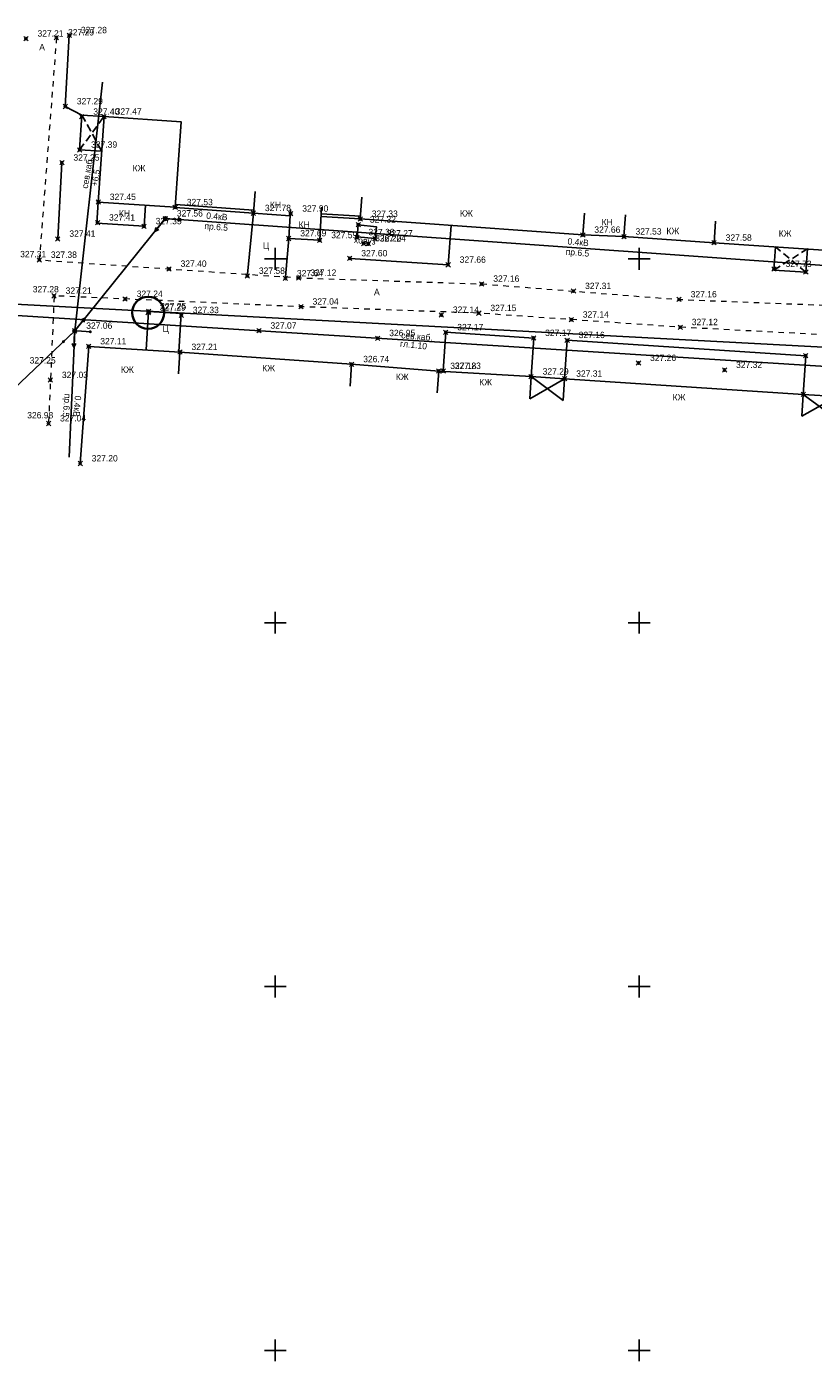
# Model space of a CAD drawing. Header units: metres. Extents: x 707528 to 709248, y 4308395 to 4311045.
# Tile 99 of 104: x 708394 to 708502, y 4310594 to 4310777. Entities that reach past the tile are written whole.
import ezdxf

# ---------------------------------------------------------------- set-up
doc = ezdxf.new("R2010")
doc.units = ezdxf.units.M
doc.header["$LTSCALE"] = 0.5
doc.header["$PDMODE"] = 35
doc.header["$PDSIZE"] = 0.3
for name, pattern in [('Auto_Street_NotBorder_Line_m1', [3, 1.5, -1.5]), ('ДОРОГИ_СТРОЯЩ', [9, 8, -1]), ('НАВЕС_ОПОРЫ', [3, 2, -1])]:
    doc.linetypes.add(name, pattern=pattern)
for name, color, linetype in [('(001) Сетка', 92, 'Continuous'), ('(004) Точки рельефа', 7, 'Continuous'), ('(007) Здания', 7, 'Continuous'), ('(017) Канализация', 33, 'KANALIS_K_1'), ('(019) Связь', 3, 'ИК_КАБ_СВЯЗИ'), ('(022) Возд. Линии', 7, 'Continuous'), ('(025) Дорога', 7, 'Continuous'), ('(027) Гидрография', 7, 'Continuous'), ('(040) Ограда', 7, 'Continuous')]:
    doc.layers.add(name, color=color, linetype=linetype)
doc.layers.add('AUTO#_ROADS_EXIST_L', color=7, linetype='Continuous', lineweight=15, true_color=0x000000)
doc.styles.add('BM-431', font='txt')
doc.styles.add('D-431', font='txt')
doc.styles.add('P-131', font='txt')
doc.styles.get("Standard").update_dxf_attribs({"font": 'txt.shx'})
doc.linetypes.add('KANALIS_K_1', pattern='A,1,[">",Standard,S=1.8,R=0,X=-0.9,Y=-0.9],3,-1,["К",Standard,S=1.8,R=0,X=-0.9,Y=-0.9],-1,10', length=16)
doc.linetypes.add('ИК_КАБ_СВЯЗИ', pattern='A,4,["o",Standard,S=0.5,R=0,X=0,Y=-0.125],4,-2', length=10)
doc.linetypes.add('ОГРАДА_ГЛИН', pattern='A,4,["|",Standard,S=0.8,R=0,X=0,Y=-0.8],0.5,["|",Standard,S=0.8,R=0,X=0,Y=-0.8],3.5', length=8)
doc.linetypes.add('ОГРАДА_М_1М', pattern='A,2.5,["о",Standard,S=1,R=0,X=0,Y=-0.35],0.5,["0",Standard,S=0.5,R=0,X=-0.3,Y=-0.25],2.5', length=5.5)

# ---------------------------------------------------------------- blocks, each defined once
blk = doc.blocks.new('S1')
at = {"layer": '(022) Возд. Линии'}
for p, q in [((-2, 0), (-1.5, 0.25)), ((-2, 0), (-1.5, -0.25)), ((0, 0), (-2, 0))]:
    blk.add_line(p, q, dxfattribs=at)
blk = doc.blocks.new('S2')
at = {"layer": '(022) Возд. Линии'}
for p, q in [((0, 0), (2, 0)), ((2, 0), (1.5, 0.25)), ((2, 0), (1.5, -0.25))]:
    blk.add_line(p, q, dxfattribs=at)
blk = doc.blocks.new('SS')
at = {"layer": '(022) Возд. Линии'}
blk.add_circle((0, 0), 0.25, dxfattribs=at)
blk = doc.blocks.new('sv')
at = {"layer": '(022) Возд. Линии'}
blk.add_circle((0, 0), 0.25, dxfattribs=at)
blk = doc.blocks.new('s3')
at = {"layer": '(022) Возд. Линии'}
h = blk.add_hatch(dxfattribs=at)
h.set_pattern_fill('ANSI31', color=256, scale=0.01, angle=180, style=0)
h.set_pattern_definition([(225, (0.1, 0), (0.02245064, -0.02245064), [])])
edge = h.paths.add_edge_path()
edge.add_arc((-1.9, 0), 0.1, 0, 360)
blk.add_lwpolyline([(0, 0), (-2, 0)], dxfattribs=at)
blk.add_circle((-1.9, 0), 0.1, dxfattribs=at)
blk = doc.blocks.new('s4')
at = {"layer": '(022) Возд. Линии'}
h = blk.add_hatch(dxfattribs=at)
h.set_pattern_fill('ANSI31', color=256, scale=0.01, style=0)
h.set_pattern_definition([(45, (-0.1, 0), (-0.02245064, 0.02245064), [])])
edge = h.paths.add_edge_path()
edge.add_arc((1.9, 0), 0.1, 0, 360)
blk.add_lwpolyline([(0, 0), (2, 0)], dxfattribs=at)
blk.add_circle((1.9, 0), 0.1, dxfattribs=at)
blk = doc.blocks.new('Setka')
at = {"layer": '(001) Сетка'}
for p, q in [((-1.5, 0), (1.5, 0)), ((0, 1.5), (0, -1.5))]:
    blk.add_line(p, q, dxfattribs=at)

msp = doc.modelspace()

# ---------------------------------------------------------------- linework, layer by layer
at = {"layer": '(007) Здания', "flags": 128}
for points, elevation in [([(708404.93, 4310764.78), (708401.89, 4310764.98), (708401.57, 4310760.2), (708404.61, 4310760)], 327.17), ([(708430.48, 4310751.13), (708425.44, 4310751.5), (708425.67, 4310754.49)], 327.23), ([(708410.62, 4310752.59), (708410.43, 4310749.7), (708403.95, 4310750.14), (708404.14, 4310753.02)], 327.23), ([(708470.92, 4310751.5), (708470.71, 4310748.51), (708440.12, 4310750.71), (708440.34, 4310753.7)], 327.03), ([(708434.82, 4310752.33), (708434.56, 4310747.77), (708430.3, 4310748.02), (708430.54, 4310752.01)], 327.39), ([(708488.96, 4310750.42), (708488.75, 4310747.43), (708476.36, 4310748.28), (708476.57, 4310751.27)], 327.24), ([(708488.75, 4310747.43), (708506.47, 4310746.25), (708506.67, 4310749.24)], 327.24), ([(708470.71, 4310748.51), (708476.36, 4310748.28)], 327.03), ([(708501.56, 4310746.58), (708501.35, 4310743.4), (708496.97, 4310743.69), (708497.18, 4310746.87)], 327.44), ([(708401.65, 4310717.1), (708402.82, 4310733.19), (708415.36, 4310732.42), (708415.17, 4310729.43)], 326.9), ([(708415.36, 4310732.42), (708438.94, 4310730.74), (708438.73, 4310727.75)], 326.9), ([(708438.94, 4310730.74), (708450.92, 4310729.81), (708450.69, 4310726.82)], 326.45), ([(708450.92, 4310729.81), (708463.61, 4310729.04), (708463.42, 4310726)], 326.45), ([(708463.42, 4310726), (708468.21, 4310728.74), (708463.61, 4310729.04), (708468.02, 4310725.74)], 326.45), ([(708500.8, 4310723.61), (708500.99, 4310726.6), (708468.21, 4310728.74), (708468.02, 4310725.74)], 326.94), ([(708500.8, 4310723.61), (708505.63, 4310726.31), (708500.99, 4310726.6), (708505.44, 4310723.31)], 326.94)]:
    msp.add_lwpolyline(points, dxfattribs=dict(at, elevation=elevation))
at = {"layer": '(007) Здания', "linetype": 'НАВЕС_ОПОРЫ'}
for points, elevation in [([(708401.57, 4310760.2), (708404.93, 4310764.78)], 327.1), ([(708401.89, 4310764.98), (708404.61, 4310760)], 327.17), ([(708496.97, 4310743.69), (708501.56, 4310746.58)], 327.44), ([(708501.35, 4310743.4), (708497.18, 4310746.87)], 327.44)]:
    msp.add_lwpolyline(points, dxfattribs=dict(at, elevation=elevation))
at = {"layer": '(007) Здания', "elevation": 327.23, "flags": 128}
msp.add_lwpolyline([(708414.7, 4310752.31), (708404.14, 4310753.02), (708404.93, 4310764.78), (708415.5, 4310764.06)], close=True, dxfattribs=at)
at = {"layer": '(017) Канализация', "linetype": 'KANALIS_K_1', "elevation": 327.65, "flags": 128}
msp.add_lwpolyline([(708386.74, 4310774.76), (708384.91, 4310739.42), (708644.93, 4310725.57), (708692.08, 4310723.32), (708746.15, 4310722.33), (708878.28, 4310715.98)], dxfattribs=at)
at = {"layer": '(019) Связь', "color": 0, "linetype": 'Continuous', "elevation": 325.43, "flags": 128}
msp.add_lwpolyline([(708358.13, 4310696.44), (708358.25, 4310694.83), (708400.89, 4310735.33), (708404.73, 4310769.5)], dxfattribs=at)
at = {"layer": '(019) Связь', "elevation": 327.19, "flags": 128}
msp.add_lwpolyline([(708847.34, 4310713.49), (708654.54, 4310720.95), (708654.54, 4310720.95), (708376.16, 4310738.5), (708358.89, 4310739.3)], dxfattribs=at)
at = {"layer": '(022) Возд. Линии', "elevation": 327.97, "flags": 128}
msp.add_lwpolyline([(708400.13, 4310717.96), (708400.89, 4310735.33), (708413.34, 4310750.76), (708513.52, 4310743.62), (708543.41, 4310741.79), (708551, 4310743.28)], dxfattribs=at)
at = {"layer": '(025) Дорога'}
for points, elevation in [([(708424.64, 4310743.1), (708425.44, 4310751.5)], 327.29), ([(708429.86, 4310742.73), (708430.3, 4310748.02)], 327.35), ([(708415.18, 4310732.43), (708415.5, 4310737.73), (708411.05, 4310738), (708410.73, 4310732.71)], 326.95)]:
    msp.add_lwpolyline(points, dxfattribs=dict(at, elevation=elevation))
at = {"layer": '(027) Гидрография', "color": 0, "linetype": 'ByBlock', "elevation": 327.02}
msp.add_lwpolyline([(708439.86, 4310749.91), (708439.69, 4310748.27), (708442.17, 4310748.01), (708442.35, 4310749.64)], close=True, dxfattribs=at)
at = {"layer": '(040) Ограда', "linetype": 'ОГРАДА_М_1М', "flags": 128}
for points, elevation in [([(708400.15, 4310775.95), (708399.6, 4310766.16), (708401.89, 4310764.98)], 326.98), ([(708399.13, 4310758.43), (708398.57, 4310747.97)], 326.96), ([(708438.69, 4310745.29), (708452.21, 4310744.4), (708452.6, 4310749.81)], 327.31), ([(708463.61, 4310729.04), (708463.96, 4310734.34), (708451.88, 4310735.13), (708451.53, 4310729.82)], 326.45), ([(708500.99, 4310726.6), (708501.34, 4310731.91), (708468.56, 4310734.04), (708468.21, 4310728.74)], 326.94)]:
    msp.add_lwpolyline(points, dxfattribs=dict(at, elevation=elevation))
at = {"layer": '(040) Ограда', "linetype": 'ОГРАДА_ГЛИН', "flags": 128}
for points, elevation in [([(708414.73, 4310752.69), (708425.47, 4310751.9)], 327.23), ([(708440.12, 4310750.71), (708434.75, 4310751.02)], 327.03)]:
    msp.add_lwpolyline(points, dxfattribs=dict(at, elevation=elevation))
at = {"layer": '(040) Ограда', "flags": 128}
for points, elevation in [([(708414.7, 4310752.29), (708425.44, 4310751.5)], 327.23), ([(708440.15, 4310751.11), (708434.77, 4310751.42)], 327.03)]:
    msp.add_lwpolyline(points, dxfattribs=dict(at, elevation=elevation))
at = {"color": 2, "lineweight": 35}
msp.add_circle((708410.99, 4310737.82, 326.99), 2.2, dxfattribs=at)
at = {"color": 0, "linetype": 'ByBlock', "lineweight": -2, "transparency": 16777216}
for p in [(708394.19, 4310775.49, 327.21), (708398.39, 4310775.63, 327.29), (708400.15, 4310775.95, 327.28), (708399.6, 4310766.16, 327.29), (708401.87, 4310764.75, 327.39), (708404.93, 4310764.78, 327.47), (708401.57, 4310760.2, 327.39), (708399.13, 4310758.43, 327.25), (708404.13, 4310753.03, 327.45), (708414.7, 4310752.31, 327.53), (708413.34, 4310750.76, 327.56), (708425.44, 4310751.5, 327.78), (708430.57, 4310751.43, 327.9), (708440.12, 4310750.71, 327.33), (708404.03, 4310750.2, 327.41), (708410.43, 4310749.7, 327.35), (708439.86, 4310749.91, 327.32), (708470.71, 4310748.51, 327.66), (708398.57, 4310747.97, 327.41), (708430.3, 4310748.02, 327.69), (708434.56, 4310747.77, 327.59), (708439.68, 4310748.19, 327.38), (708440.59, 4310747.33, 326.2), (708441.22, 4310747.32, 327.24), (708442.17, 4310748.01, 327.27), (708476.36, 4310748.28, 327.53), (708488.75, 4310747.43, 327.58), (708396.03, 4310745.08, 327.38), (708438.69, 4310745.29, 327.6), (708413.85, 4310743.84, 327.4), (708452.21, 4310744.4, 327.66), (708496.98, 4310743.83, 327.73), (708501.35, 4310743.4, 327.83), (708424.62, 4310742.88, 327.58), (708429.85, 4310742.53, 327.64), (708431.67, 4310742.61, 327.12), (708456.82, 4310741.78, 327.17), (708398.07, 4310740.14, 327.21), (708407.82, 4310739.71, 327.24), (708469.43, 4310740.79, 327.31), (708483.94, 4310739.64, 327.17), (708410.99, 4310737.82, 327.29), (708411.05, 4310738, 327.25), (708431.99, 4310738.64, 327.04), (708451.27, 4310737.52, 327.14), (708456.42, 4310737.76, 327.15), (708415.54, 4310737.48, 327.33), (708469.12, 4310736.87, 327.14), (708484.09, 4310735.83, 327.12), (708400.89, 4310735.33, 327.06), (708426.2, 4310735.35, 327.07), (708442.52, 4310734.32, 326.95), (708451.88, 4310735.13, 327.17), (708463.95, 4310734.34, 327.17), (708468.56, 4310734.04, 327.16), (708402.82, 4310733.19, 327.11), (708415.36, 4310732.42, 327.21), (708438.94, 4310730.74, 326.75), (708478.36, 4310730.9, 327.26), (708501.34, 4310731.91, 327.31), (708397.56, 4310728.56, 327.03), (708450.92, 4310729.81, 327.18), (708451.53, 4310729.82, 327.23), (708463.6, 4310729.04, 327.29), (708468.21, 4310728.74, 327.31), (708490.18, 4310729.95, 327.32), (708500.99, 4310726.6, 327.45), (708397.3, 4310722.6, 327.04), (708401.65, 4310717.1, 327.2)]:
    msp.add_point(p, dxfattribs=at)
at = {"layer": 'AUTO#_ROADS_EXIST_L', "linetype": 'Auto_Street_NotBorder_Line_m1', "lineweight": 15, "flags": 128}
for points, elevation in [([(708398.39, 4310775.63), (708396.03, 4310745.08), (708431.67, 4310742.61), (708456.82, 4310741.78), (708483.94, 4310739.64), (708505.21, 4310738.81), (708550.98, 4310735.78), (708573.77, 4310734.17), (708596.58, 4310733.24), (708614.76, 4310732.25), (708632.71, 4310731.5), (708633.76, 4310732.84), (708634.09, 4310734.36), (708634.35, 4310756.21)], 327), ([(708658.86, 4310706.78), (708658.67, 4310721.72), (708658.08, 4310723.96), (708656.12, 4310726.49), (708644.49, 4310726.91), (708615.03, 4310728.06), (708595.92, 4310728.9), (708573.7, 4310729.99), (708550.42, 4310732.04), (708505.28, 4310734.71), (708484.09, 4310735.83), (708456.42, 4310737.76), (708431.99, 4310738.64), (708398.07, 4310740.14), (708397.3, 4310722.6)], 327.1)]:
    msp.add_lwpolyline(points, dxfattribs=dict(at, elevation=elevation))

# ---------------------------------------------------------------- block references
at = {"layer": '(001) Сетка'}
for p in [(708428.46, 4310745.23), (708478.46, 4310745.23), (708428.46, 4310695.23), (708478.46, 4310695.23), (708428.46, 4310645.23), (708478.46, 4310645.23), (708428.46, 4310595.23), (708478.46, 4310595.23)]:
    msp.add_blockref('Setka', p, dxfattribs=at)
at = {"layer": '(022) Возд. Линии'}
for name, p, rotation in [('S1', (708413.18, 4310750.56, 327.27), 51.15105574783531), ('S2', (708413.59, 4310750.74, 327.27), 355.9259271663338), ('S2', (708401.05, 4310735.52, 325.43), 51.09329680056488), ('s3', (708400.71, 4310735.16, 325.43), 43.97660656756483), ('S1', (708400.88, 4310735.08, 325.43), 87.42316092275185), ('s4', (708401.14, 4310735.31, 325.43), 356.7548193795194)]:
    msp.add_blockref(name, p, dxfattribs=dict(at, rotation=rotation))
for name, p in [('SS', (708413.34, 4310750.76, 327.27)), ('SS', (708400.89, 4310735.33, 325.43)), ('sv', (708400.89, 4310735.33, 325.43))]:
    msp.add_blockref(name, p, dxfattribs=at)

# ---------------------------------------------------------------- texts
at = {"layer": '(004) Точки рельефа', "style": 'D-431'}
for s, p in [('327.21', (708395.78, 4310775.77, 327.21)), ('327.29', (708399.98, 4310775.92, 327.29)), ('327.28', (708401.74, 4310776.23, 327.28)), ('327.29', (708401.19, 4310766.45, 327.29)), ('327.40', (708403.45, 4310765.03, 327.39)), ('327.47', (708406.52, 4310765.05, 327.47)), ('327.39', (708403.15, 4310760.49, 327.39)), ('327.25', (708400.72, 4310758.71, 327.25)), ('327.45', (708405.72, 4310753.31, 327.45)), ('327.53', (708416.29, 4310752.59, 327.53)), ('327.78', (708427.03, 4310751.78, 327.78)), ('327.90', (708432.16, 4310751.71, 327.9)), ('327.41', (708405.61, 4310750.48, 327.41)), ('327.35', (708412.01, 4310749.98, 327.35)), ('327.56', (708414.93, 4310751.04, 327.56)), ('327.32', (708441.45, 4310750.19, 327.32)), ('327.33', (708441.71, 4310750.99, 327.33)), ('327.41', (708400.16, 4310748.25, 327.41)), ('327.69', (708431.89, 4310748.31, 327.69)), ('327.59', (708436.14, 4310748.06, 327.59)), ('327.38', (708441.26, 4310748.47, 327.38)), ('327.27', (708443.76, 4310748.29, 327.27)), ('327.66', (708472.29, 4310748.8, 327.66)), ('327.53', (708477.95, 4310748.56, 327.53)), ('326.20', (708442.18, 4310747.62, 326.2)), ('327.24', (708442.81, 4310747.6, 327.24)), ('327.58', (708490.34, 4310747.71, 327.58)), ('327.31', (708393.4, 4310745.44, 327.31)), ('327.38', (708397.62, 4310745.36, 327.38)), ('327.60', (708440.27, 4310745.57, 327.6)), ('327.66', (708453.8, 4310744.68, 327.66)), ('327.40', (708415.44, 4310744.13, 327.4)), ('327.58', (708426.2, 4310743.16, 327.58)), ('327.64', (708431.43, 4310742.82, 327.64)), ('327.12', (708433.26, 4310742.89, 327.12)), ('327.73', (708498.57, 4310744.11, 327.73)), ('327.28', (708395.13, 4310740.62, 327.28)), ('327.16', (708458.41, 4310742.07, 327.17)), ('327.31', (708471.02, 4310741.07, 327.31)), ('327.21', (708399.65, 4310740.42, 327.21)), ('327.24', (708409.41, 4310739.99, 327.24)), ('327.04', (708433.58, 4310738.93, 327.04)), ('327.16', (708485.53, 4310739.93, 327.17)), ('327.29', (708412.58, 4310738.11, 327.29)), ('327.25', (708412.64, 4310738.29, 327.25)), ('327.33', (708417.12, 4310737.76, 327.33)), ('327.14', (708452.86, 4310737.8, 327.14)), ('327.15', (708458.01, 4310738.04, 327.15)), ('327.14', (708470.71, 4310737.15, 327.14)), ('327.06', (708402.48, 4310735.61, 327.06)), ('327.07', (708427.79, 4310735.63, 327.07)), ('327.17', (708453.46, 4310735.41, 327.17)), ('327.12', (708485.68, 4310736.11, 327.12)), ('327.11', (708404.41, 4310733.47, 327.11)), ('326.95', (708444.11, 4310734.6, 326.95)), ('327.17', (708465.53, 4310734.62, 327.17)), ('327.16', (708470.14, 4310734.33, 327.16)), ('327.21', (708416.94, 4310732.7, 327.21)), ('327.25', (708394.7, 4310730.84, 327.25)), ('326.74', (708440.53, 4310731.02, 326.75)), ('327.18', (708452.5, 4310730.09, 327.18)), ('327.23', (708453.12, 4310730.1, 327.23)), ('327.26', (708479.95, 4310731.19, 327.26)), ('327.32', (708491.77, 4310730.23, 327.32)), ('327.03', (708399.14, 4310728.84, 327.03)), ('327.29', (708465.19, 4310729.32, 327.29)), ('327.31', (708469.8, 4310729.02, 327.31)), ('326.98', (708394.37, 4310723.3, 326.98)), ('327.04', (708398.88, 4310722.88, 327.04)), ('327.20', (708403.23, 4310717.38, 327.2))]:
    msp.add_text(s, height=0.875, dxfattribs=at).set_placement(p)
at = {"layer": '(007) Здания', "style": 'P-131'}
for s, p in [('КЖ', (708408.85, 4310757.24, -0.3)), ('КН', (708427.71, 4310752.22, -0.3)), ('КН', (708406.97, 4310751.04, -0.3)), ('КЖ', (708453.83, 4310751.04, -0.3)), ('КН', (708473.29, 4310749.83, -0.3)), ('КН', (708431.65, 4310749.49, -0.3)), ('КЖ', (708482.19, 4310748.61, -0.3)), ('КЖ', (708497.62, 4310748.27, -0.3)), ('КЖ', (708407.25, 4310729.56, -0.3)), ('КЖ', (708426.65, 4310729.77, -0.3)), ('КЖ', (708445.02, 4310728.56, -0.3)), ('КЖ', (708456.47, 4310727.83, -0.3)), ('КЖ', (708483.05, 4310725.76, -0.3))]:
    msp.add_text(s, height=0.88, dxfattribs=at).set_placement(p)
at = {"layer": '(019) Связь', "color": 0, "linetype": 'Continuous', "style": 'D-431'}
for s, rotation, p in [('сев.каб.', 80.2659, (708402.68, 4310754.83, -0.3)), ('+6.5', 80.2659, (708404, 4310755.15, -0.3)), ('сев.каб.', 355.462, (708445.72, 4310734.31, -0.3)), ('гл.1.10', 353.7495, (708445.56, 4310733.17, -0.3))]:
    msp.add_text(s, height=0.875, rotation=rotation, dxfattribs=at).set_placement(p)
at = {"layer": '(022) Возд. Линии', "style": 'BM-431'}
for s, rotation, p in [('0.4кВ', 355.1132, (708418.94, 4310750.75, 327.97)), ('пр.6.5', 355.1132, (708418.69, 4310749.33, 327.97)), ('0.4кВ', 355.1132, (708468.58, 4310747.21, 327.97)), ('пр.6.5', 355.1132, (708468.33, 4310745.79, 327.97)), ('пр.6.5', 265.1132, (708399.51, 4310726.72, 327.97)), ('0.4кВ', 265.1132, (708400.93, 4310726.46, 327.97))]:
    msp.add_text(s, height=0.875, rotation=rotation, dxfattribs=at).set_placement(p)
at = {"layer": '(025) Дорога', "linetype": 'ДОРОГИ_СТРОЯЩ', "style": 'BM-431'}
for s, p in [('A', (708396.02, 4310773.88, -0.3)), ('Ц', (708426.76, 4310746.61, -0.3)), ('A', (708442.02, 4310740.23, -0.3)), ('Ц', (708412.98, 4310735.16, -0.3))]:
    msp.add_text(s, height=0.875, dxfattribs=at).set_placement(p)
at = {"layer": '(027) Гидрография', "color": 0, "linetype": 'ByBlock', "style": 'BM-431'}
msp.add_text('ховуз', height=0.875, rotation=355.3584, dxfattribs=at).set_placement((708439.24, 4310747.41, -0.3))

doc.saveas('drawing.dxf')
